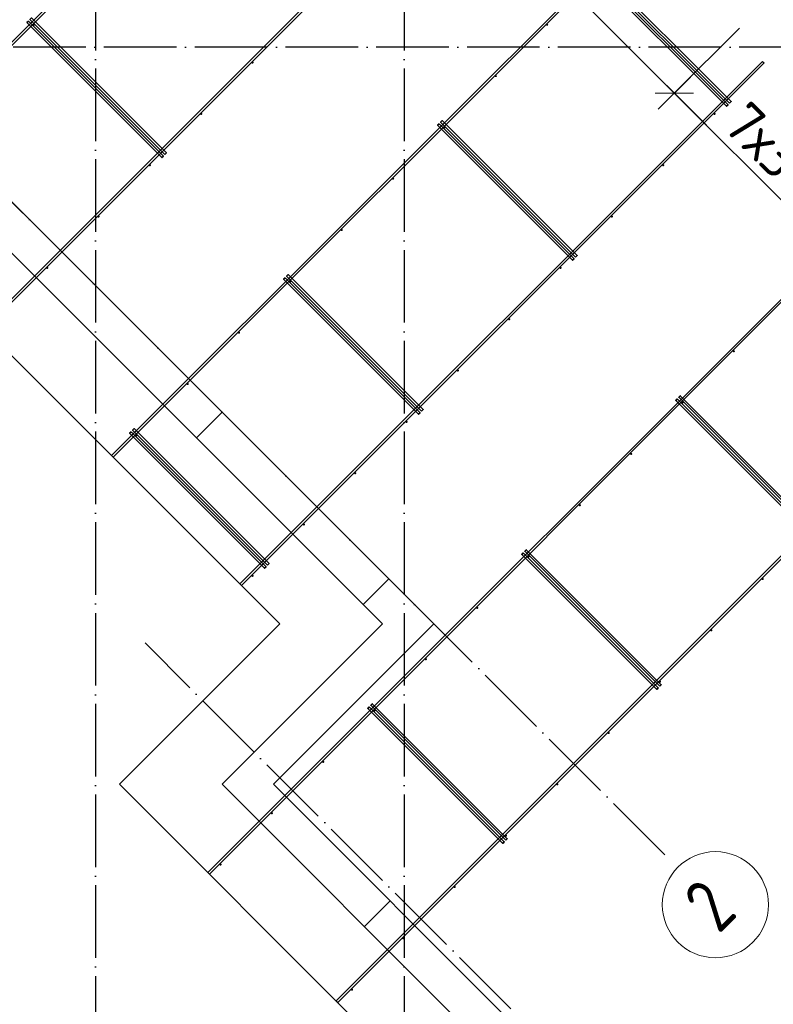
# Model space of a CAD drawing. Header units: millimetres. Extents: x -3483 to 105345, y -283423 to 72284.
# Tile 89 of 157: x 86282 to 90434, y 1425 to 6851. Entities that reach past the tile are written whole.
import ezdxf

# ---------------------------------------------------------------- set-up
doc = ezdxf.new("R2010")
doc.units = ezdxf.units.MM
doc.header["$PDMODE"] = 65
for name, pattern in [('______11', [500, 400, -50, 0, -50]), ('______2', [270, 200, -70]), ('______5', [1100, 800, -100, 100, -100])]:
    doc.linetypes.add(name, pattern=pattern)
doc.layers.add('Арм.стержн. Фиксатор', color=7, linetype='Continuous', lineweight=35, true_color=0x501e0f)
doc.layers.add('Осевая линия_ общее', color=7, linetype='______5', lineweight=13, true_color=0xa0a0a0)
for name, color, linetype, lineweight in [('Размерная линия_ общее', 7, 'Continuous', 13), ('Стена_ общее', 7, 'Continuous', 35), ('Фундамент_ общее', 7, 'Continuous', 35)]:
    doc.layers.add(name, color=color, linetype=linetype, lineweight=lineweight)
doc.styles.add('ISOCPEUR', font='ISOCPEUR')
doc.dimstyles.new('DIMSTYLE_4', dxfattribs={"dimtxt": 220, "dimasz": 250, "dimexe": 0, "dimexo": 0, "dimgap": 110, "dimtad": 2, "dimdec": 0, "dimrnd": 5, "dimzin": 12, "dimdsep": 46, "dimtxsty": 'ISOCPEUR', "dimblk1": 'ALL_ML_STRICH', "dimblk2": 'ALL_ML_STRICH', "dimsah": 1, "dimcen": 0, "dimclrd": 7, "dimclre": 256, "dimclrt": 7, "dimadec": 0, "dimazin": 0, "dimtfac": 1, "dimtdec": 0, "dimtix": 1, "dimtmove": 2, "dimatfit": 3, "dimfxl": 0, "dimtzin": 0, "dimlwd": 0, "dimlwe": -3, "dimarcsym": 0})

# ---------------------------------------------------------------- blocks, each defined once
blk = doc.blocks.new('СЛОЖНЫЙ_ОБЪЕКТ_2')
at = {"layer": 'Стена_ общее', "color": 9, "linetype": 'Continuous', "lineweight": -3, "true_color": 0xc7c7c7, "transparency": 33554687}
for p, q in [((83451.3, 8634.8), (88422.3, 3663.9)), ((88280.9, 3522.4), (83451.3, 8352)), ((88563.7, 3522.4), (88422.3, 3663.9)), ((88280.9, 3522.4), (87538.4, 2780)), ((87679.8, 2638.6), (88563.7, 3522.4)), ((87397, 2638.6), (87538.4, 2780)), ((90285.5, -250), (87397, 2638.6)), ((87679.8, 2638.6), (90368.4, -50))]:
    blk.add_line(p, q, dxfattribs=at)
at = {"layer": 'Стена_ общее', "color": 9, "linetype": '______2', "lineweight": -3, "true_color": 0xc7c7c7, "transparency": 33554687}
for p, q in [((87397, 4689.2), (87255.6, 4547.7)), ((88174.8, 3628.5), (88316.2, 3769.9)), ((88323.3, 1995.1), (88181.9, 1853.7))]:
    blk.add_line(p, q, dxfattribs=at)
blk = doc.blocks.new('ALL_ML_STRICH')
at = {"color": 0, "linetype": 'ByBlock', "lineweight": -2}
for p, q in [((0, -0.5), (0, 0.5)), ((-0.3, -0.3), (0.3, 0.3)), ((-1, 0), (0.5, 0))]:
    blk.add_line(p, q, dxfattribs=at)
blk = doc.blocks.new('*D657')
at = {"layer": 'DEFPOINTS', "color": 7, "linetype": 'Continuous', "lineweight": 13, "transparency": 33554687}
for p in [(88651.2, 7711.2), (88638, 7698), (90318.3, 6875.1)]:
    blk.add_point(p, dxfattribs=at)
at = {"layer": 'Размерная линия_ общее', "color": 253, "linetype": 'Continuous', "lineweight": -2, "true_color": 0xa0a0a0, "transparency": 33554687}
for p, q in [((88638, 7698), (88638, 7698)), ((90247.5, 6804.4), (89889, 6446.1))]:
    blk.add_line(p, q, dxfattribs=at)
at = {"layer": 'Размерная линия_ общее', "color": 7, "linetype": 'Continuous', "lineweight": -2, "transparency": 33554687}
blk.add_line((88638, 7698), (89889, 6446.1), dxfattribs=at)
at = {"layer": 'Размерная линия_ общее', "color": 7, "linetype": 'Continuous', "lineweight": 13, "transparency": 33554687, "xscale": 250, "yscale": 250, "zscale": 250}
for p, rotation in [((88638, 7698), 134.9818911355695), ((89889, 6446.1), 314.9818911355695)]:
    blk.add_blockref('ALL_ML_STRICH', p, dxfattribs=dict(at, rotation=rotation))
at = {"layer": 'Размерная линия_ общее', "color": 7, "linetype": 'Continuous', "lineweight": 13, "transparency": 33554687, "insert": (89400, 7161.8), "char_height": 220, "width": 880, "attachment_point": 5, "rotation": 314.9819, "style": 'ISOCPEUR'}
blk.add_mtext('\\A1;{1770}', dxfattribs=at)
blk = doc.blocks.new('*D658')
at = {"layer": 'DEFPOINTS', "color": 7, "linetype": 'Continuous', "lineweight": 13, "transparency": 33554687}
for p in [(90318.3, 6875.1), (89889, 6446.1), (91807, 5393.9)]:
    blk.add_point(p, dxfattribs=at)
at = {"layer": 'Размерная линия_ общее', "color": 253, "linetype": 'Continuous', "lineweight": -2, "true_color": 0xa0a0a0, "transparency": 33554687}
for p, q in [((90247.5, 6804.4), (89889, 6446.1)), ((91736.2, 5323.2), (91373.5, 4960.7))]:
    blk.add_line(p, q, dxfattribs=at)
at = {"layer": 'Размерная линия_ общее', "color": 7, "linetype": 'Continuous', "lineweight": -2, "transparency": 33554687}
blk.add_line((89889, 6446.1), (91373.5, 4960.7), dxfattribs=at)
at = {"layer": 'Размерная линия_ общее', "color": 7, "linetype": 'Continuous', "lineweight": 13, "transparency": 33554687, "xscale": 250, "yscale": 250, "zscale": 250}
for p, rotation in [((89889, 6446.1), 134.9818911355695), ((91373.5, 4960.7), 314.9818911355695)]:
    blk.add_blockref('ALL_ML_STRICH', p, dxfattribs=dict(at, rotation=rotation))
at = {"layer": 'Размерная линия_ общее', "color": 7, "linetype": 'Continuous', "lineweight": 13, "transparency": 33554687, "insert": (90301.3, 6415.6), "char_height": 220, "width": 11, "attachment_point": 1, "rotation": 314.9819, "line_spacing_factor": 0.60241, "style": 'ISOCPEUR'}
blk.add_mtext('7х300=2100', dxfattribs=at)
blk = doc.blocks.new('СЛОЖНЫЙ_ОБЪЕКТ_10')
at = {"layer": 'Осевая линия_ общее', "color": 253, "linetype": '______11', "lineweight": -3, "true_color": 0xa0a0a0, "transparency": 33554687}
for p, q in [((89836.5, 2249.7), (82291.7, 9794.5)), ((88988, 1401.1), (86972.7, 3416.4))]:
    blk.add_line(p, q, dxfattribs=at)
at = {"layer": 'Осевая линия_ общее', "color": 7, "linetype": 'Continuous', "lineweight": 13, "transparency": 33554687}
blk.add_circle((90115.3, 1974.2), 292.4, dxfattribs=at)
at = {"layer": 'Осевая линия_ общее', "color": 7, "linetype": 'Continuous', "lineweight": 13, "transparency": 33554687, "insert": (90133.4, 1807.7), "char_height": 300, "width": 326.407, "attachment_point": 7, "rotation": 45, "style": 'ISOCPEUR'}
blk.add_mtext('\\W0.78;2', dxfattribs=at)

msp = doc.modelspace()

# ---------------------------------------------------------------- hatches: boundary and pattern name
at = {"layer": 'Арм.стержн. Фиксатор', "linetype": 'Continuous', "lineweight": 35, "transparency": 33554687}
for points in [[(86365.7, 6823.7), (86365.3, 6826), (86364, 6828), (86362, 6829.3), (86359.7, 6829.7), (86357.4, 6829.3), (86355.5, 6828), (86354.2, 6826), (86353.7, 6823.7), (86354.2, 6821.4), (86355.5, 6819.5), (86357.4, 6818.2), (86359.7, 6817.7), (86362, 6818.2), (86364, 6819.5), (86365.3, 6821.4)], [(89194.1, 6823.7), (89193.7, 6826), (89192.4, 6828), (89190.4, 6829.3), (89188.1, 6829.7), (89185.8, 6829.3), (89183.9, 6828), (89182.6, 6826), (89182.1, 6823.7), (89182.6, 6821.4), (89183.9, 6819.5), (89185.8, 6818.2), (89188.1, 6817.7), (89190.4, 6818.2), (89192.4, 6819.5), (89193.7, 6821.4)], [(87571.3, 6615.1), (87570.9, 6617.4), (87569.6, 6619.4), (87567.6, 6620.7), (87565.3, 6621.1), (87563, 6620.7), (87561.1, 6619.4), (87559.8, 6617.4), (87559.3, 6615.1), (87559.8, 6612.8), (87561.1, 6610.9), (87563, 6609.6), (87565.3, 6609.1), (87567.6, 6609.6), (87569.6, 6610.9), (87570.9, 6612.8)], [(88911.3, 6540.9), (88910.8, 6543.2), (88909.5, 6545.1), (88907.6, 6546.4), (88905.3, 6546.9), (88903, 6546.4), (88901.1, 6545.1), (88899.8, 6543.2), (88899.3, 6540.9), (88899.8, 6538.6), (88901.1, 6536.6), (88903, 6535.3), (88905.3, 6534.9), (88907.6, 6535.3), (88909.5, 6536.6), (88910.8, 6538.6)], [(87288.5, 6332.3), (87288, 6334.6), (87286.7, 6336.5), (87284.8, 6337.8), (87282.5, 6338.3), (87280.2, 6337.8), (87278.2, 6336.5), (87276.9, 6334.6), (87276.5, 6332.3), (87276.9, 6330), (87278.2, 6328), (87280.2, 6326.7), (87282.5, 6326.3), (87284.8, 6326.7), (87286.7, 6328), (87288, 6330)], [(90116.9, 6332.3), (90116.5, 6334.6), (90115.2, 6336.5), (90113.2, 6337.8), (90110.9, 6338.3), (90108.6, 6337.8), (90106.7, 6336.5), (90105.4, 6334.6), (90104.9, 6332.3), (90105.4, 6330), (90106.7, 6328), (90108.6, 6326.7), (90110.9, 6326.3), (90113.2, 6326.7), (90115.2, 6328), (90116.5, 6330)], [(88628.5, 6258), (88628, 6260.3), (88626.7, 6262.3), (88624.8, 6263.6), (88622.5, 6264), (88620.2, 6263.6), (88618.2, 6262.3), (88616.9, 6260.3), (88616.5, 6258), (88616.9, 6255.7), (88618.2, 6253.8), (88620.2, 6252.5), (88622.5, 6252), (88624.8, 6252.5), (88626.7, 6253.8), (88628, 6255.7)], [(87005.6, 6049.4), (87005.2, 6051.7), (87003.9, 6053.7), (87001.9, 6055), (86999.6, 6055.4), (86997.4, 6055), (86995.4, 6053.7), (86994.1, 6051.7), (86993.6, 6049.4), (86994.1, 6047.1), (86995.4, 6045.2), (86997.4, 6043.9), (86999.6, 6043.4), (87001.9, 6043.9), (87003.9, 6045.2), (87005.2, 6047.1)], [(89834.1, 6049.4), (89833.6, 6051.7), (89832.3, 6053.7), (89830.4, 6055), (89828.1, 6055.4), (89825.8, 6055), (89823.8, 6053.7), (89822.5, 6051.7), (89822.1, 6049.4), (89822.5, 6047.1), (89823.8, 6045.2), (89825.8, 6043.9), (89828.1, 6043.4), (89830.4, 6043.9), (89832.3, 6045.2), (89833.6, 6047.1)], [(88345.6, 5975.2), (88345.2, 5977.5), (88343.9, 5979.4), (88341.9, 5980.7), (88339.6, 5981.2), (88337.3, 5980.7), (88335.4, 5979.4), (88334.1, 5977.5), (88333.6, 5975.2), (88334.1, 5972.9), (88335.4, 5971), (88337.3, 5969.7), (88339.6, 5969.2), (88341.9, 5969.7), (88343.9, 5971), (88345.2, 5972.9)], [(86722.8, 5766.6), (86722.3, 5768.9), (86721, 5770.8), (86719.1, 5772.1), (86716.8, 5772.6), (86714.5, 5772.1), (86712.6, 5770.8), (86711.3, 5768.9), (86710.8, 5766.6), (86711.3, 5764.3), (86712.6, 5762.4), (86714.5, 5761.1), (86716.8, 5760.6), (86719.1, 5761.1), (86721, 5762.4), (86722.3, 5764.3)], [(89551.2, 5766.6), (89550.8, 5768.9), (89549.5, 5770.8), (89547.5, 5772.1), (89545.2, 5772.6), (89542.9, 5772.1), (89541, 5770.8), (89539.7, 5768.9), (89539.2, 5766.6), (89539.7, 5764.3), (89541, 5762.4), (89542.9, 5761.1), (89545.2, 5760.6), (89547.5, 5761.1), (89549.5, 5762.4), (89550.8, 5764.3)], [(88062.8, 5692.4), (88062.3, 5694.6), (88061, 5696.6), (88059.1, 5697.9), (88056.8, 5698.4), (88054.5, 5697.9), (88052.5, 5696.6), (88051.2, 5694.6), (88050.8, 5692.4), (88051.2, 5690.1), (88052.5, 5688.1), (88054.5, 5686.8), (88056.8, 5686.4), (88059.1, 5686.8), (88061, 5688.1), (88062.3, 5690.1)], [(86440, 5483.8), (86439.5, 5486), (86438.2, 5488), (86436.3, 5489.3), (86434, 5489.8), (86431.7, 5489.3), (86429.7, 5488), (86428.4, 5486), (86428, 5483.8), (86428.4, 5481.5), (86429.7, 5479.5), (86431.7, 5478.2), (86434, 5477.8), (86436.3, 5478.2), (86438.2, 5479.5), (86439.5, 5481.5)], [(89268.4, 5483.8), (89267.9, 5486), (89266.6, 5488), (89264.7, 5489.3), (89262.4, 5489.8), (89260.1, 5489.3), (89258.1, 5488), (89256.8, 5486), (89256.4, 5483.8), (89256.8, 5481.5), (89258.1, 5479.5), (89260.1, 5478.2), (89262.4, 5477.8), (89264.7, 5478.2), (89266.6, 5479.5), (89267.9, 5481.5)], [(87779.9, 5409.5), (87779.5, 5411.8), (87778.2, 5413.8), (87776.2, 5415.1), (87773.9, 5415.5), (87771.6, 5415.1), (87769.7, 5413.8), (87768.4, 5411.8), (87767.9, 5409.5), (87768.4, 5407.2), (87769.7, 5405.3), (87771.6, 5404), (87773.9, 5403.5), (87776.2, 5404), (87778.2, 5405.3), (87779.5, 5407.2)], [(88985.5, 5200.9), (88985.1, 5203.2), (88983.8, 5205.2), (88981.8, 5206.5), (88979.5, 5206.9), (88977.3, 5206.5), (88975.3, 5205.2), (88974, 5203.2), (88973.5, 5200.9), (88974, 5198.6), (88975.3, 5196.7), (88977.3, 5195.4), (88979.5, 5194.9), (88981.8, 5195.4), (88983.8, 5196.7), (88985.1, 5198.6)], [(87497.1, 5126.7), (87496.6, 5129), (87495.3, 5130.9), (87493.4, 5132.2), (87491.1, 5132.7), (87488.8, 5132.2), (87486.8, 5130.9), (87485.5, 5129), (87485.1, 5126.7), (87485.5, 5124.4), (87486.8, 5122.4), (87488.8, 5121.1), (87491.1, 5120.7), (87493.4, 5121.1), (87495.3, 5122.4), (87496.6, 5124.4)], [(90223, 5024.1), (90222.5, 5026.4), (90221.2, 5028.4), (90219.3, 5029.7), (90217, 5030.1), (90214.7, 5029.7), (90212.7, 5028.4), (90211.4, 5026.4), (90211, 5024.1), (90211.4, 5021.8), (90212.7, 5019.9), (90214.7, 5018.6), (90217, 5018.1), (90219.3, 5018.6), (90221.2, 5019.9), (90222.5, 5021.8)], [(88702.7, 4918.1), (88702.2, 4920.4), (88700.9, 4922.3), (88699, 4923.6), (88696.7, 4924.1), (88694.4, 4923.6), (88692.5, 4922.3), (88691.2, 4920.4), (88690.7, 4918.1), (88691.2, 4915.8), (88692.5, 4913.8), (88694.4, 4912.5), (88696.7, 4912.1), (88699, 4912.5), (88700.9, 4913.8), (88702.2, 4915.8)], [(87214.2, 4843.8), (87213.8, 4846.1), (87212.5, 4848.1), (87210.5, 4849.4), (87208.2, 4849.8), (87205.9, 4849.4), (87204, 4848.1), (87202.7, 4846.1), (87202.2, 4843.8), (87202.7, 4841.5), (87204, 4839.6), (87205.9, 4838.3), (87208.2, 4837.8), (87210.5, 4838.3), (87212.5, 4839.6), (87213.8, 4841.5)], [(89940.1, 4741.3), (89939.7, 4743.6), (89938.4, 4745.5), (89936.4, 4746.8), (89934.1, 4747.3), (89931.8, 4746.8), (89929.9, 4745.5), (89928.6, 4743.6), (89928.1, 4741.3), (89928.6, 4739), (89929.9, 4737), (89931.8, 4735.7), (89934.1, 4735.3), (89936.4, 4735.7), (89938.4, 4737), (89939.7, 4739)], [(88419.9, 4635.2), (88419.4, 4637.5), (88418.1, 4639.5), (88416.2, 4640.8), (88413.9, 4641.2), (88411.6, 4640.8), (88409.6, 4639.5), (88408.3, 4637.5), (88407.9, 4635.2), (88408.3, 4632.9), (88409.6, 4631), (88411.6, 4629.7), (88413.9, 4629.2), (88416.2, 4629.7), (88418.1, 4631), (88419.4, 4632.9)], [(86931.4, 4561), (86930.9, 4563.3), (86929.6, 4565.2), (86927.7, 4566.5), (86925.4, 4567), (86923.1, 4566.5), (86921.2, 4565.2), (86919.9, 4563.3), (86919.4, 4561), (86919.9, 4558.7), (86921.2, 4556.7), (86923.1, 4555.4), (86925.4, 4555), (86927.7, 4555.4), (86929.6, 4556.7), (86930.9, 4558.7)], [(89657.3, 4458.4), (89656.8, 4460.7), (89655.5, 4462.7), (89653.6, 4464), (89651.3, 4464.4), (89649, 4464), (89647.1, 4462.7), (89645.8, 4460.7), (89645.3, 4458.4), (89645.8, 4456.2), (89647.1, 4454.2), (89649, 4452.9), (89651.3, 4452.4), (89653.6, 4452.9), (89655.5, 4454.2), (89656.8, 4456.2)], [(88137, 4352.4), (88136.6, 4354.7), (88135.3, 4356.6), (88133.3, 4357.9), (88131, 4358.4), (88128.7, 4357.9), (88126.8, 4356.6), (88125.5, 4354.7), (88125, 4352.4), (88125.5, 4350.1), (88126.8, 4348.1), (88128.7, 4346.8), (88131, 4346.4), (88133.3, 4346.8), (88135.3, 4348.1), (88136.6, 4350.1)], [(89374.5, 4175.6), (89374, 4177.9), (89372.7, 4179.8), (89370.8, 4181.1), (89368.5, 4181.6), (89366.2, 4181.1), (89364.2, 4179.8), (89362.9, 4177.9), (89362.5, 4175.6), (89362.9, 4173.3), (89364.2, 4171.4), (89366.2, 4170.1), (89368.5, 4169.6), (89370.8, 4170.1), (89372.7, 4171.4), (89374, 4173.3)], [(87854.2, 4069.5), (87853.7, 4071.8), (87852.4, 4073.8), (87850.5, 4075.1), (87848.2, 4075.5), (87845.9, 4075.1), (87843.9, 4073.8), (87842.6, 4071.8), (87842.2, 4069.5), (87842.6, 4067.2), (87843.9, 4065.3), (87845.9, 4064), (87848.2, 4063.5), (87850.5, 4064), (87852.4, 4065.3), (87853.7, 4067.2)], [(89091.6, 3892.8), (89091.2, 3895.1), (89089.9, 3897), (89087.9, 3898.3), (89085.6, 3898.8), (89083.3, 3898.3), (89081.4, 3897), (89080.1, 3895.1), (89079.6, 3892.8), (89080.1, 3890.5), (89081.4, 3888.5), (89083.3, 3887.2), (89085.6, 3886.8), (89087.9, 3887.2), (89089.9, 3888.5), (89091.2, 3890.5)], [(87571.3, 3786.7), (87570.9, 3789), (87569.6, 3790.9), (87567.6, 3792.2), (87565.3, 3792.7), (87563, 3792.2), (87561.1, 3790.9), (87559.8, 3789), (87559.3, 3786.7), (87559.8, 3784.4), (87561.1, 3782.5), (87563, 3781.2), (87565.3, 3780.7), (87567.6, 3781.2), (87569.6, 3782.5), (87570.9, 3784.4)], [(90382.1, 3769), (90381.6, 3771.3), (90380.3, 3773.3), (90378.4, 3774.6), (90376.1, 3775), (90373.8, 3774.6), (90371.8, 3773.3), (90370.5, 3771.3), (90370.1, 3769), (90370.5, 3766.7), (90371.8, 3764.8), (90373.8, 3763.5), (90376.1, 3763), (90378.4, 3763.5), (90380.3, 3764.8), (90381.6, 3766.7)], [(88808.8, 3609.9), (88808.3, 3612.2), (88807, 3614.2), (88805.1, 3615.5), (88802.8, 3615.9), (88800.5, 3615.5), (88798.5, 3614.2), (88797.2, 3612.2), (88796.8, 3609.9), (88797.2, 3607.6), (88798.5, 3605.7), (88800.5, 3604.4), (88802.8, 3603.9), (88805.1, 3604.4), (88807, 3605.7), (88808.3, 3607.6)], [(90099.2, 3486.2), (90098.8, 3488.5), (90097.5, 3490.4), (90095.5, 3491.7), (90093.2, 3492.2), (90090.9, 3491.7), (90089, 3490.4), (90087.7, 3488.5), (90087.2, 3486.2), (90087.7, 3483.9), (90089, 3481.9), (90090.9, 3480.6), (90093.2, 3480.2), (90095.5, 3480.6), (90097.5, 3481.9), (90098.8, 3483.9)], [(88525.9, 3327.1), (88525.5, 3329.4), (88524.2, 3331.3), (88522.2, 3332.6), (88519.9, 3333.1), (88517.6, 3332.6), (88515.7, 3331.3), (88514.4, 3329.4), (88513.9, 3327.1), (88514.4, 3324.8), (88515.7, 3322.8), (88517.6, 3321.5), (88519.9, 3321.1), (88522.2, 3321.5), (88524.2, 3322.8), (88525.5, 3324.8)], [(89816.4, 3203.3), (89815.9, 3205.6), (89814.6, 3207.6), (89812.7, 3208.9), (89810.4, 3209.3), (89808.1, 3208.9), (89806.2, 3207.6), (89804.9, 3205.6), (89804.4, 3203.3), (89804.9, 3201), (89806.2, 3199.1), (89808.1, 3197.8), (89810.4, 3197.3), (89812.7, 3197.8), (89814.6, 3199.1), (89815.9, 3201)], [(88243.1, 3044.2), (88242.6, 3046.5), (88241.3, 3048.5), (88239.4, 3049.8), (88237.1, 3050.2), (88234.8, 3049.8), (88232.8, 3048.5), (88231.5, 3046.5), (88231.1, 3044.2), (88231.5, 3041.9), (88232.8, 3040), (88234.8, 3038.7), (88237.1, 3038.2), (88239.4, 3038.7), (88241.3, 3040), (88242.6, 3041.9)], [(89533.6, 2920.5), (89533.1, 2922.8), (89531.8, 2924.7), (89529.9, 2926), (89527.6, 2926.5), (89525.3, 2926), (89523.3, 2924.7), (89522, 2922.8), (89521.6, 2920.5), (89522, 2918.2), (89523.3, 2916.2), (89525.3, 2914.9), (89527.6, 2914.5), (89529.9, 2914.9), (89531.8, 2916.2), (89533.1, 2918.2)], [(87960.2, 2761.4), (87959.8, 2763.7), (87958.5, 2765.6), (87956.5, 2766.9), (87954.2, 2767.4), (87951.9, 2766.9), (87950, 2765.6), (87948.7, 2763.7), (87948.2, 2761.4), (87948.7, 2759.1), (87950, 2757.2), (87951.9, 2755.8), (87954.2, 2755.4), (87956.5, 2755.8), (87958.5, 2757.2), (87959.8, 2759.1)], [(89250.7, 2637.6), (89250.3, 2639.9), (89249, 2641.9), (89247, 2643.2), (89244.7, 2643.6), (89242.4, 2643.2), (89240.5, 2641.9), (89239.2, 2639.9), (89238.7, 2637.6), (89239.2, 2635.4), (89240.5, 2633.4), (89242.4, 2632.1), (89244.7, 2631.6), (89247, 2632.1), (89249, 2633.4), (89250.3, 2635.4)], [(87677.4, 2478.6), (87676.9, 2480.8), (87675.6, 2482.8), (87673.7, 2484.1), (87671.4, 2484.6), (87669.1, 2484.1), (87667.2, 2482.8), (87665.9, 2480.8), (87665.4, 2478.6), (87665.9, 2476.3), (87667.2, 2474.3), (87669.1, 2473), (87671.4, 2472.6), (87673.7, 2473), (87675.6, 2474.3), (87676.9, 2476.3)], [(88967.9, 2354.8), (88967.4, 2357.1), (88966.1, 2359), (88964.2, 2360.3), (88961.9, 2360.8), (88959.6, 2360.3), (88957.6, 2359), (88956.3, 2357.1), (88955.9, 2354.8), (88956.3, 2352.5), (88957.6, 2350.6), (88959.6, 2349.3), (88961.9, 2348.8), (88964.2, 2349.3), (88966.1, 2350.6), (88967.4, 2352.5)], [(87394.6, 2195.7), (87394.1, 2198), (87392.8, 2200), (87390.9, 2201.3), (87388.6, 2201.7), (87386.3, 2201.3), (87384.3, 2200), (87383, 2198), (87382.6, 2195.7), (87383, 2193.4), (87384.3, 2191.5), (87386.3, 2190.2), (87388.6, 2189.7), (87390.9, 2190.2), (87392.8, 2191.5), (87394.1, 2193.4)], [(88685, 2072), (88684.6, 2074.3), (88683.3, 2076.2), (88681.3, 2077.5), (88679, 2078), (88676.7, 2077.5), (88674.8, 2076.2), (88673.5, 2074.3), (88673, 2072), (88673.5, 2069.7), (88674.8, 2067.7), (88676.7, 2066.4), (88679, 2066), (88681.3, 2066.4), (88683.3, 2067.7), (88684.6, 2069.7)], [(88402.2, 1789.1), (88401.7, 1791.4), (88400.4, 1793.4), (88398.5, 1794.7), (88396.2, 1795.1), (88393.9, 1794.7), (88391.9, 1793.4), (88390.6, 1791.4), (88390.2, 1789.1), (88390.6, 1786.8), (88391.9, 1784.9), (88393.9, 1783.6), (88396.2, 1783.1), (88398.5, 1783.6), (88400.4, 1784.9), (88401.7, 1786.8)], [(88119.3, 1506.3), (88118.9, 1508.6), (88117.6, 1510.5), (88115.6, 1511.8), (88113.3, 1512.3), (88111, 1511.8), (88109.1, 1510.5), (88107.8, 1508.6), (88107.3, 1506.3), (88107.8, 1504), (88109.1, 1502), (88111, 1500.7), (88113.3, 1500.3), (88115.6, 1500.7), (88117.6, 1502), (88118.9, 1504)]]:
    msp.add_hatch(color=34, dxfattribs=at).paths.add_polyline_path(points)

# ---------------------------------------------------------------- linework, layer by layer
at = {"layer": 'Арм.стержн. Фиксатор', "color": 34, "linetype": 'Continuous', "lineweight": 35, "transparency": 33554687}
for points in [[(85374.1, 5863.5), (99332.4, 19821.8), (99340.9, 19813.3), (85382.6, 5855.1), (85374.1, 5863.5)], [(85374.1, 5863.5), (99332.4, 19821.8), (99340.9, 19813.3), (85382.6, 5855.1), (85374.1, 5863.5)], [(86081.2, 5156.4), (100039.5, 19114.7), (100048, 19106.2), (86089.7, 5147.9), (86081.2, 5156.4)], [(86081.2, 5156.4), (100039.5, 19114.7), (100048, 19106.2), (86089.7, 5147.9), (86081.2, 5156.4)], [(89441.6, 7126.5), (90185.5, 6382.6), (90177, 6374.1), (89433.1, 7118.1), (89441.6, 7126.5)], [(90193.8, 6391.3), (89449.9, 7135.2), (89458.4, 7143.7), (90202.3, 6399.8), (90193.8, 6391.3)], [(86330.3, 6843.7), (87074.2, 6099.8), (87065.8, 6091.3), (86321.8, 6835.2), (86330.3, 6843.7)], [(87082.6, 6108.4), (86338.6, 6852.4), (86347.1, 6860.8), (87091, 6116.9), (87082.6, 6108.4)], [(89345.3, 5542.7), (88601.4, 6286.7), (88609.9, 6295.2), (89353.8, 5551.2), (89345.3, 5542.7)], [(88593.1, 6278), (89337, 5534.1), (89328.5, 5525.6), (88584.6, 6269.5), (88593.1, 6278)], [(87744.5, 5429.5), (88488.5, 4685.6), (88480, 4677.1), (87736.1, 5421), (87744.5, 5429.5)], [(88496.8, 4694.2), (87752.9, 5438.1), (87761.3, 5446.6), (88505.3, 4702.7), (88496.8, 4694.2)], [(90657.4, 4026.4), (89913.5, 4770.3), (89922, 4778.8), (90665.9, 4034.9), (90657.4, 4026.4)], [(89905.2, 4761.7), (90649.1, 4017.8), (90640.6, 4009.3), (89896.7, 4753.2), (89905.2, 4761.7)], [(86896, 4581), (87639.9, 3837), (87631.4, 3828.6), (86887.5, 4572.5), (86896, 4581)], [(87648.2, 3845.7), (86904.3, 4589.6), (86912.8, 4598.1), (87656.7, 3854.2), (87648.2, 3845.7)], [(89056.6, 3913.1), (89800.6, 3169.2), (89792.1, 3160.7), (89048.1, 3904.7), (89056.6, 3913.1)], [(89808.9, 3177.9), (89064.9, 3921.8), (89073.4, 3930.3), (89817.4, 3186.4), (89808.9, 3177.9)], [(88208.1, 3064.6), (88952, 2320.7), (88943.5, 2312.2), (88199.6, 3056.1), (88208.1, 3064.6)], [(88960.3, 2329.4), (88216.4, 3073.3), (88224.9, 3081.8), (88968.8, 2337.8), (88960.3, 2329.4)]]:
    msp.add_lwpolyline(points, dxfattribs=at)
at = {"layer": 'Арм.стержн. Фиксатор', "color": 34, "linetype": 'Continuous', "lineweight": 25, "transparency": 33554687}
for points in [[(86788.3, 4449.3), (89712.1, 7373.2), (89720.6, 7364.7), (86796.8, 4440.8), (86788.3, 4449.3)], [(86788.3, 4449.3), (89712.1, 7373.2), (89720.6, 7364.7), (86796.8, 4440.8), (86788.3, 4449.3)], [(87495.4, 3742.2), (90374.7, 6621.6), (90383.2, 6613.1), (87503.9, 3733.7), (87495.4, 3742.2)], [(87495.4, 3742.2), (90374.7, 6621.6), (90383.2, 6613.1), (87503.9, 3733.7), (87495.4, 3742.2)], [(87318.6, 2151.2), (91037.3, 5870), (91045.8, 5861.5), (87327.1, 2142.7), (87318.6, 2151.2)], [(87318.6, 2151.2), (91037.3, 5870), (91045.8, 5861.5), (87327.1, 2142.7), (87318.6, 2151.2)], [(88025.7, 1444.1), (91699.9, 5118.3), (91708.4, 5109.9), (88034.2, 1435.6), (88025.7, 1444.1)], [(88025.7, 1444.1), (91699.9, 5118.3), (91708.4, 5109.9), (88034.2, 1435.6), (88025.7, 1444.1)]]:
    msp.add_lwpolyline(points, dxfattribs=at)
at = {"layer": 'Осевая линия_ общее', "color": 253, "linetype": '______11', "lineweight": -3, "true_color": 0xa0a0a0, "transparency": 33554687}
for p, q in [((86700, 46590), (86700, -2827.9)), ((88400, 46590), (88400, -2827.9)), ((105150, 6700), (77142.2, 6700))]:
    msp.add_line(p, q, dxfattribs=at)
at = {"layer": 'Фундамент_ общее', "color": 7, "lineweight": 25, "transparency": 33554687}
for p, q in [((87715.2, 3522.4), (83451.3, 7786.3)), ((86831.3, 2638.6), (87715.2, 3522.4)), ((90119.9, -650), (86831.3, 2638.6))]:
    msp.add_line(p, q, dxfattribs=at)
at = {"layer": 'Фундамент_ общее', "color": 7, "linetype": 'Continuous', "lineweight": 25, "transparency": 33554687}
for p, q in [((87715.2, 3522.4), (83451.3, 7786.3)), ((86831.3, 2638.6), (87715.2, 3522.4)), ((90119.9, -650), (86831.3, 2638.6))]:
    msp.add_line(p, q, dxfattribs=at)

# ---------------------------------------------------------------- block references
at = {"layer": 'Осевая линия_ общее', "color": 253, "linetype": '______11', "lineweight": -3, "true_color": 0xa0a0a0, "transparency": 33554687}
msp.add_blockref('СЛОЖНЫЙ_ОБЪЕКТ_10', (0, 0), dxfattribs=at)
at = {"layer": 'Стена_ общее', "color": 9, "linetype": 'Continuous', "lineweight": -3, "true_color": 0xc7c7c7, "transparency": 33554687}
msp.add_blockref('СЛОЖНЫЙ_ОБЪЕКТ_2', (0, 0), dxfattribs=at)

# ---------------------------------------------------------------- dimensions: what is measured, and where the dimension line sits
at = {"layer": 'Размерная линия_ общее', "color": 7, "linetype": 'Continuous', "lineweight": 13, "transparency": 33554687}
dim = msp.add_linear_dim(base=(89889, 6446.1), p1=(88638, 7698), p2=(90247.5, 6804.4), angle=314.9819, dimstyle='DIMSTYLE_4', override={"dimpost": '<>', "dimclrd": 7, "dimclre": 253, "dimclrt": 7, "dimlwd": 0, "dimlwe": 65533}, dxfattribs=at)
dim.commit()
dim.dimension.update_dxf_attribs({"geometry": '*D657', "text_midpoint": (89400, 7161.8), "dimtype": 160})
dim = msp.add_linear_dim(base=(91373.5, 4960.7), p1=(90247.5, 6804.4), p2=(91736.2, 5323.2), angle=314.9819, text='7х300=2100', dimstyle='DIMSTYLE_4', override={"dimpost": '<>', "dimclrd": 7, "dimclre": 253, "dimclrt": 7, "dimlwd": 0, "dimlwe": 65533}, dxfattribs=at)
dim.commit()
dim.dimension.update_dxf_attribs({"geometry": '*D658', "text_midpoint": (90709.1, 5781.2), "dimtype": 160})

doc.saveas('drawing.dxf')
